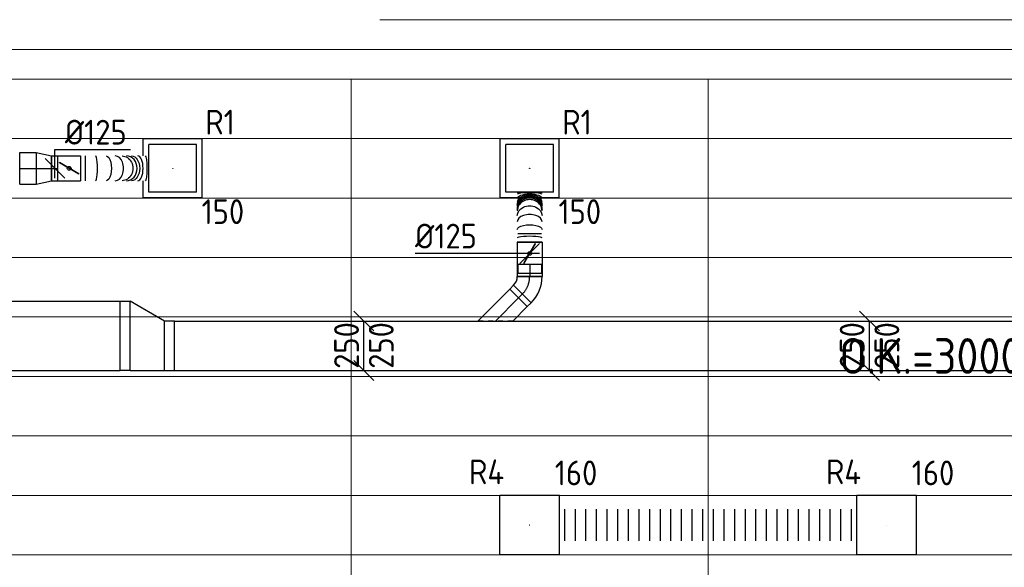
# Model space of a CAD drawing. Header units: millimetres. Extents: x -72915 to 21022, y 6278 to 52916.
# Tile 43 of 60: x -29087 to -24122, y 17985 to 20748. Entities that reach past the tile are written whole.
import ezdxf
from ezdxf.enums import TextEntityAlignment as Align

# ---------------------------------------------------------------- set-up
doc = ezdxf.new("R2010")
doc.units = ezdxf.units.MM
doc.header["$LTSCALE"] = 50
doc.linetypes.add('CENTER2', pattern=[28.575, 19.05, -3.175, 3.175, -3.175])
doc.linetypes.add('STREEPJES', pattern=[0.1, 0.05, -0.05])
for name, color, linetype in [('4plfd', 254, 'Continuous'), ('WL570---_RETOUR', 100, 'Continuous'), ('WL570---_RETOUR_HL', 1, 'Continuous'), ('WM570---_RETOUR', 2, 'Continuous'), ('WM570---_RETOUR_PR', 2, 'Continuous'), ('WM570---_TOEVOER', 2, 'Continuous')]:
    doc.layers.add(name, color=color, linetype=linetype)
doc.layers.add('WL570---_BESTAAND-MAATVOERING', color=161, linetype='Continuous', lineweight=0)
doc.styles.add('BURO-025', font='ISO96.shx', dxfattribs={"height": 125})
doc.styles.add('MAATVOERING', font='ISO')

# ---------------------------------------------------------------- blocks, each defined once
blk = doc.blocks.new('Groep-73')
at = {"color": 8, "linetype": 'Continuous', "lineweight": 13}
for p, q in [((-54820.8, 18699.1), (-22154.9, 18699.1)), ((-54820.8, 18699.1), (-22154.9, 18699.1)), ((-54820.8, 18399.1), (-22154.9, 18399.1)), ((-54820.8, 18099.1), (-22154.9, 18099.1)), ((-54820.8, 17799.1), (-22154.9, 17799.1)), ((-54820.8, 17499.1), (-22154.9, 17499.1)), ((-22154.9, 17199.1), (-54820.8, 17199.1)), ((-54820.8, 16899.1), (-22154.9, 16899.1)), ((-22154.9, 16599.1), (-54820.8, 16599.1))]:
    blk.add_line(p, q, dxfattribs=at)
blk = doc.blocks.new('Groep-79')
at = {"color": 8, "linetype": 'Continuous', "lineweight": 13}
for p, q in [((-22004.9, 19149), (-54854.9, 19149.1)), ((-22154.9, 18999.1), (-54854.9, 18999.1)), ((-29654.9, 18999.1), (-29654.9, 9183.1)), ((-27854.9, 18999.1), (-27854.9, 9740.1))]:
    blk.add_line(p, q, dxfattribs=at)
at = {"color": 8}
blk.add_blockref('Groep-73', (0, 0), dxfattribs=at)
blk = doc.blocks.new('Block plafond 1e verd')
at = {"layer": '4plfd'}
blk.add_blockref('Groep-79', (22004.9, -19149), dxfattribs=at)
blk = doc.blocks.new('*U438')
at = {"color": 0, "ltscale": 10}
for p, q in [((150, 150, -150), (-150, 150, -150)), ((-150, -150, -150), (-150, 150, -150)), ((150, -150, -150), (150, 150, -150)), ((150, -150, -150), (-150, -150, -150))]:
    blk.add_line(p, q, dxfattribs=at)
at = {"layer": 'WL570---_RETOUR_HL', "linetype": 'CENTER2'}
blk.add_circle((0, 0, -150), 0.075, dxfattribs=at)
at = {"layer": 'WL570---_RETOUR', "color": 2, "style": 'BURO-025'}
for tag in ['MC', 'Q']:
    blk.add_attdef(tag, text='', height=125, dxfattribs=at).set_placement((0, 0), align=Align.MIDDLE)
at = {"layer": 'WM570---_RETOUR_PR', "color": 2, "style": 'BURO-025'}
blk.add_attdef('POSNR', text='', height=125, dxfattribs=at).set_placement((0, 0), align=Align.MIDDLE)
blk = doc.blocks.new('*U439')
at = {"color": 0, "ltscale": 10}
for p, q in [((150, 150, -150), (-150, 150, -150)), ((-150, -150, -150), (-150, 150, -150)), ((150, -150, -150), (150, 150, -150)), ((150, -150, -150), (-150, -150, -150))]:
    blk.add_line(p, q, dxfattribs=at)
at = {"layer": 'WL570---_RETOUR_HL', "linetype": 'CENTER2'}
blk.add_circle((0, 0, -150), 0.075, dxfattribs=at)
at = {"layer": 'WL570---_RETOUR', "color": 2, "style": 'BURO-025'}
for tag in ['MC', 'Q']:
    blk.add_attdef(tag, text='', height=125, dxfattribs=at).set_placement((0, 0), align=Align.MIDDLE)
at = {"layer": 'WM570---_RETOUR_PR', "color": 2, "style": 'BURO-025'}
blk.add_attdef('POSNR', text='', height=125, dxfattribs=at).set_placement((0, 0), align=Align.MIDDLE)
blk = doc.blocks.new('*U549')
at = {"layer": 'WM570---_RETOUR', "color": 0, "ltscale": 10}
for p, q in [((50, -50), (-50, 50)), ((0, 95), (380.4, 95)), ((0, -50), (0, 95))]:
    blk.add_line(p, q, dxfattribs=at)
at = {"layer": 'WM570---_RETOUR', "color": 0, "style": 'BURO-025'}
blk.add_text('%%c125', height=125, dxfattribs=at).set_placement((50, 120))
blk = doc.blocks.new('*U413')
at = {"color": 0, "ltscale": 10}
for p, q in [((149, 149, -2500), (-149, 149, -2500)), ((-149, -149, -2500), (-149, 149, -2500)), ((149, -149, -2500), (149, 149, -2500)), ((120, 120, -2500), (-120, 120, -2500)), ((-120, -120, -2500), (-120, 120, -2500)), ((120, -120, -2500), (120, 120, -2500)), ((120, -120, -2500), (-120, -120, -2500)), ((149, -149, -2500), (-149, -149, -2500))]:
    blk.add_line(p, q, dxfattribs=at)
at = {"layer": 'WL570---_RETOUR_HL', "linetype": 'CENTER2'}
blk.add_circle((0, 0, -2500), 0.075, dxfattribs=at)
at = {"layer": 'WL570---_RETOUR', "color": 2, "style": 'BURO-025'}
for tag in ['MC', 'Q']:
    blk.add_attdef(tag, text='', height=125, dxfattribs=at).set_placement((0, 0), align=Align.MIDDLE)
at = {"layer": 'WM570---_RETOUR_PR', "color": 2, "style": 'BURO-025'}
blk.add_attdef('POSNR', text='', height=125, dxfattribs=at).set_placement((0, 0), align=Align.MIDDLE)
blk = doc.blocks.new('*U592')
at = {"color": 0, "ltscale": 10}
for p, q in [((149, 149, -2450), (-149, 149, -2450)), ((-149, 62.5, -2450), (-149, 149, -2450)), ((149, -149, -2450), (149, 149, -2450)), ((120, 120, -2450), (-120, 120, -2450)), ((-120, -120, -2450), (-120, 120, -2450)), ((120, -120, -2450), (120, 120, -2450)), ((-149, -149, -2450), (-149, -62.5, -2450)), ((120, -120, -2450), (-120, -120, -2450)), ((149, -149, -2450), (-149, -149, -2450))]:
    blk.add_line(p, q, dxfattribs=at)
at = {"layer": 'WL570---_RETOUR_HL', "linetype": 'CENTER2'}
blk.add_circle((0, 0, -2450), 0.075, dxfattribs=at)
at = {"layer": 'WL570---_RETOUR', "color": 2, "style": 'BURO-025'}
for tag in ['MC', 'Q']:
    blk.add_attdef(tag, text='', height=125, dxfattribs=at).set_placement((0, 0), align=Align.MIDDLE)
at = {"layer": 'WM570---_RETOUR_PR', "color": 2, "style": 'BURO-025'}
blk.add_attdef('POSNR', text='', height=125, dxfattribs=at).set_placement((0, 0), align=Align.MIDDLE)
blk = doc.blocks.new('*U701')
at = {"color": 0, "ltscale": 10}
for p, q in [((0, 80, -2650), (78.2, 62.5, -2650)), ((0, 80, -2650), (0, -80, -2650)), ((78.2, 62.5, -2650), (78.2, -62.5, -2650)), ((0, -80, -2650), (78.2, -62.5, -2650))]:
    blk.add_line(p, q, dxfattribs=at)
at = {"layer": 'WL570---_RETOUR_HL', "linetype": 'CENTER2'}
blk.add_line((0, 0, -2650), (78.2, 0, -2650), dxfattribs=at)
for centre in [(0, 0, -2650), (78.2, 0, -2650)]:
    blk.add_circle(centre, 0.075, dxfattribs=at)
at = {"layer": 'WM570---_RETOUR_PR', "color": 2, "style": 'BURO-025'}
blk.add_attdef('POSNR', text='', height=125, dxfattribs=at).set_placement((0, 0), align=Align.MIDDLE)
blk = doc.blocks.new('*U702')
at = {"color": 0, "ltscale": 10}
for p, q in [((0, 80, -2650), (82.6, 80, -2650)), ((0, -80, -2650), (0, 80, -2650)), ((82.6, 80, -2650), (82.6, -80, -2650)), ((0, -80, -2650), (82.6, -80, -2650))]:
    blk.add_line(p, q, dxfattribs=at)
at = {"layer": 'WL570---_RETOUR_HL', "linetype": 'CENTER2'}
blk.add_line((0, 0, -2650), (82.6, 0, -2650), dxfattribs=at)
at = {"layer": 'WM570---_RETOUR_PR', "color": 2, "style": 'BURO-025'}
blk.add_attdef('POSNR', text='', height=125, dxfattribs=at).set_placement((0, 0), align=Align.MIDDLE)
blk = doc.blocks.new('*U707')
at = {"color": 0, "ltscale": 10}
for p, q in [((0, 62.5, -2650), (32.4, 62.5, -2650)), ((0, -62.5, -2650), (0, 62.5, -2650)), ((0, -62.5, -2650), (32.4, -62.5, -2650))]:
    blk.add_line(p, q, dxfattribs=at)
at = {"layer": 'WL570---_RETOUR_HL', "linetype": 'CENTER2'}
blk.add_line((0, 0, -2650), (32.4, 0, -2650), dxfattribs=at)
at = {"layer": 'WM570---_RETOUR_PR', "color": 2, "style": 'BURO-025'}
blk.add_attdef('POSNR', text='', height=125, dxfattribs=at).set_placement((0, 0), align=Align.MIDDLE)
blk = doc.blocks.new('*U708')
at = {"ltscale": 10}
for p, q in [((-56.5, 62.5, -2650), (56.5, 62.5, -2650)), ((-56.5, -62.5, -2650), (-56.5, 62.5, -2650)), ((56.5, 62.5, -2650), (56.5, -62.5, -2650)), ((-49.4, 27.3, -2650), (-48.4, 29.1, -2650)), ((48.4, -29.1, -2650), (-49.4, 27.3, -2650)), ((49.4, -27.3, -2650), (-48.4, 29.1, -2650)), ((48.4, -29.1, -2650), (49.4, -27.3, -2650)), ((-56.5, -62.5, -2650), (56.5, -62.5, -2650))]:
    blk.add_line(p, q, dxfattribs=at)
blk.add_circle((0, 0, -2650), 9.41, dxfattribs=at)
at = {"layer": 'WL570---_RETOUR', "color": 2, "style": 'BURO-025'}
blk.add_attdef('I', text='', height=125, dxfattribs=at).set_placement((0, 0), align=Align.MIDDLE)
at = {"layer": 'WM570---_RETOUR_PR', "color": 2, "style": 'BURO-025'}
blk.add_attdef('POSNR', text='', height=125, dxfattribs=at).set_placement((0, 0), align=Align.MIDDLE)
blk = doc.blocks.new('*U709')
at = {"color": 0, "ltscale": 10}
for p, q in [((0, 62.5, -2650), (0, -62.5, -2650)), ((24.8, 62.5, -2650), (24.8, -62.5, -2650))]:
    blk.add_line(p, q, dxfattribs=at)
for centre, major_axis, ratio, start_param, end_param in [((77, 0, -2650), (0, -62.5), 0.146402, 0, 3.141593), ((175.5, 0, -2650), (0, -62.5), 0.671599, 0, 3.141593), ((232.6, 0, -2650), (0, 62.5), 0.859911, 3.141593, 6.283185), ((289.5, 0, -2650), (0, 62.5), 0.426917, 3.141593, 6.283185)]:
    blk.add_ellipse(centre, major_axis=major_axis, ratio=ratio, start_param=start_param, end_param=end_param, dxfattribs=at)
at = {"color": 0, "ltscale": 10, "extrusion": (0, 0, -1)}
for centre, major_axis, ratio, start_param, end_param in [((129.6, 0, -2650), (0, 62.5), 0.426917, 0, 3.141593), ((210.8, 0, -2650), (0, 62.5), 0.859911, 0, 3.141593), ((257.4, 0, -2650), (0, -62.5), 0.671599, 3.141593, 6.283185), ((326.4, 0, -2650), (0, -62.5), 0.146402, 3.141593, 6.283185)]:
    blk.add_ellipse(centre, major_axis=major_axis, ratio=ratio, start_param=start_param, end_param=end_param, dxfattribs=at)
at = {"layer": 'WM570---_RETOUR_PR', "color": 2, "style": 'BURO-025'}
blk.add_attdef('POSNR', text='', height=125, dxfattribs=at).set_placement((0, 0), align=Align.MIDDLE)
blk = doc.blocks.new('*U719')
at = {"layer": 'WM570---_RETOUR', "color": 0, "ltscale": 10}
for p, q in [((50, 75), (-50, 175)), ((0, -125), (0, 125)), ((50, -175), (-50, -75))]:
    blk.add_line(p, q, dxfattribs=at)
at = {"layer": 'WM570---_RETOUR', "color": 0, "style": 'BURO-025'}
for p in [(-25, -116.1), (150, -116.1), (150, -116.1)]:
    blk.add_text('250', height=125, rotation=90, dxfattribs=at).set_placement(p)
blk = doc.blocks.new('*U720')
at = {"color": 0, "ltscale": 10}
for p, q in [((0, 175, -2700), (3872.1, 175, -2700)), ((0, -175, -2700), (0, 175, -2700)), ((3872.1, -175, -2700), (3872.1, 175, -2700)), ((0, -175, -2700), (3872.1, -175, -2700))]:
    blk.add_line(p, q, dxfattribs=at)
at = {"layer": 'WM570---_RETOUR_PR', "color": 2, "style": 'BURO-025'}
blk.add_attdef('POSNR', text='', height=125, dxfattribs=at).set_placement((0, 0), align=Align.MIDDLE)
blk = doc.blocks.new('*U721')
at = {"color": 0, "ltscale": 10}
for p, q in [((-50, 175, -2700), (0, 175, -2700)), ((-50, -175, -2700), (-50, 175, -2700)), ((173.2, 75, -2700), (0, 175, -2700)), ((0, -175, -2700), (0, 175, -2700)), ((223.2, 75, -2700), (173.2, 75, -2700)), ((173.2, -175, -2700), (173.2, 75, -2700)), ((223.2, -175, -2700), (223.2, 75, -2700)), ((0, -175, -2700), (-50, -175, -2700)), ((0, -175, -2700), (173.2, -175, -2700)), ((173.2, -175, -2700), (223.2, -175, -2700))]:
    blk.add_line(p, q, dxfattribs=at)
at = {"layer": 'WM570---_RETOUR_PR', "color": 2, "style": 'BURO-025'}
blk.add_attdef('POSNR', text='', height=125, dxfattribs=at).set_placement((0, 0), align=Align.MIDDLE)
blk = doc.blocks.new('*U722')
at = {"color": 0, "ltscale": 10}
for p, q in [((-51.8, -62.5, -2700), (-51.8, 62.5, -2700)), ((80.8, 7.6, -2700), (-7.6, -80.8, -2700))]:
    blk.add_line(p, q, dxfattribs=at)
for radius in [187.6, 62.6]:
    blk.add_arc((-51.8, -125.1, -2700), radius, 45, 90, dxfattribs=at)
at = {"layer": 'WL570---_RETOUR_HL', "linetype": 'CENTER2'}
blk.add_arc((-51.8, -125.1, -2700), 125.1, 45, 90, dxfattribs=at)
at = {"layer": 'WM570---_RETOUR_PR', "color": 2, "style": 'BURO-025'}
blk.add_attdef('POSNR', text='', height=125, dxfattribs=at).set_placement((0, 0), align=Align.MIDDLE)
blk = doc.blocks.new('*U723')
at = {"color": 0, "ltscale": 10}
for p, q in [((0, 62.5, -2700), (28, 62.5, -2700)), ((0, -62.5, -2700), (0, 62.5, -2700)), ((28, 62.5, -2700), (28, -62.5, -2700)), ((0, -62.5, -2700), (28, -62.5, -2700))]:
    blk.add_line(p, q, dxfattribs=at)
at = {"layer": 'WL570---_RETOUR_HL', "linetype": 'CENTER2'}
blk.add_line((0, 0, -2700), (28, 0, -2700), dxfattribs=at)
at = {"layer": 'WM570---_RETOUR_PR', "color": 2, "style": 'BURO-025'}
blk.add_attdef('POSNR', text='', height=125, dxfattribs=at).set_placement((0, 0), align=Align.MIDDLE)
blk = doc.blocks.new('*U724')
at = {"color": 0, "ltscale": 10}
for p, q in [((0, 125, -2700), (6126.4, 125, -2700)), ((0, -125, -2700), (0, 125, -2700)), ((0, -125, -2700), (6126.4, -125, -2700))]:
    blk.add_line(p, q, dxfattribs=at)
at = {"layer": 'WM570---_RETOUR_PR', "color": 2, "style": 'BURO-025'}
blk.add_attdef('POSNR', text='', height=125, dxfattribs=at).set_placement((0, 0), align=Align.MIDDLE)
blk = doc.blocks.new('*U725')
at = {"color": 0, "ltscale": 10}
for p, q in [((0, 88.4, -2700), (160.9, -72.5, -2700)), ((0, -88.4, -2700), (72.5, -160.9, -2700)), ((160.9, -72.5, -2700), (72.5, -160.9, -2700))]:
    blk.add_line(p, q, dxfattribs=at)
at = {"color": 9, "linetype": 'STREEPJES', "ltscale": 10}
blk.add_line((0, -88.4, -2700), (0, 88.4, -2700), dxfattribs=at)
at = {"layer": 'WL570---_RETOUR_HL', "linetype": 'CENTER2'}
blk.add_line((0, 0, -2700), (116.7, -116.7, -2700), dxfattribs=at)
at = {"layer": 'WM570---_RETOUR_PR', "color": 2, "style": 'BURO-025'}
blk.add_attdef('POSNR', text='', height=125, dxfattribs=at).set_placement((0, 0), align=Align.MIDDLE)
blk = doc.blocks.new('*U726')
at = {"color": 0, "ltscale": 10}
for p, q in [((0, 62.5, -2700), (59.7, 62.5, -2700)), ((59.7, 62.5, -2700), (59.7, -62.5, -2700)), ((0, -62.5, -2700), (59.7, -62.5, -2700))]:
    blk.add_line(p, q, dxfattribs=at)
at = {"layer": 'WL570---_RETOUR_HL', "linetype": 'CENTER2'}
blk.add_line((0, 0, -2700), (59.7, 0, -2700), dxfattribs=at)
at = {"layer": 'WM570---_RETOUR_PR', "color": 2, "style": 'BURO-025'}
blk.add_attdef('POSNR', text='', height=125, dxfattribs=at).set_placement((0, 0), align=Align.MIDDLE)
blk = doc.blocks.new('*U727')
at = {"ltscale": 10}
for p, q in [((-100.8, -59.4, -2700), (-100.8, 59.4, -2700)), ((-56.5, 62.5, -2700), (56.5, 62.5, -2700)), ((-56.5, -62.5, -2700), (-56.5, 62.5, -2700)), ((56.5, 62.5, -2700), (56.5, -62.5, -2700)), ((56.5, 59.4, -2700), (100.8, 59.4, -2700)), ((100.8, 59.4, -2700), (100.8, -59.4, -2700)), ((-49.4, 27.3, -2700), (-48.4, 29.1, -2700)), ((48.4, -29.1, -2700), (-49.4, 27.3, -2700)), ((49.4, -27.3, -2700), (-48.4, 29.1, -2700)), ((48.4, -29.1, -2700), (49.4, -27.3, -2700)), ((-56.5, -62.5, -2700), (56.5, -62.5, -2700)), ((56.5, -59.4, -2700), (100.8, -59.4, -2700))]:
    blk.add_line(p, q, dxfattribs=at)
blk.add_circle((0, 0, -2700), 9.41, dxfattribs=at)
at = {"layer": 'WL570---_RETOUR', "color": 2, "style": 'BURO-025'}
blk.add_attdef('I', text='', height=125, dxfattribs=at).set_placement((0, 0), align=Align.MIDDLE)
at = {"layer": 'WM570---_RETOUR_PR', "color": 2, "style": 'BURO-025'}
blk.add_attdef('POSNR', text='', height=125, dxfattribs=at).set_placement((0, 0), align=Align.MIDDLE)
blk = doc.blocks.new('*U728')
at = {"color": 0, "ltscale": 10}
for p, q in [((0, -62.5, -2700), (0, 62.5, -2700)), ((252.8, 62.5, -2700), (252.8, -62.5, -2700))]:
    blk.add_line(p, q, dxfattribs=at)
for centre, major_axis, ratio, start_param, end_param in [((21.9, 0, -2700), (0, -62.5), 0.127147, 0, 3.141593), ((102.8, 0, -2700), (0, -62.5), 0.595792, 0, 3.141593), ((157.9, 0, -2700), (0, -62.5), 0.915195, 0, 3.141593), ((173.9, 0, -2700), (0, 62.5), 0.915195, 3.141593, 6.283185), ((201.4, 0, -2700), (0, 62.5), 0.595792, 3.141593, 6.283185), ((241.9, 0, -2700), (0, 62.5), 0.127147, 3.141593, 6.283185)]:
    blk.add_ellipse(centre, major_axis=major_axis, ratio=ratio, start_param=start_param, end_param=end_param, dxfattribs=at)
at = {"color": 0, "ltscale": 10, "extrusion": (0, 0, -1)}
for centre, major_axis, ratio, start_param, end_param in [((64.4, 0, -2700), (0, 62.5), 0.373349, 0, 3.141593), ((134.6, 0, -2700), (0, 62.5), 0.780322, 0, 3.141593), ((164.5, 0, -2700), (0, 62.5), 0.953511, 0, 3.141593), ((185.5, 0, -2700), (0, -62.5), 0.780322, 3.141593, 6.283185), ((220.6, 0, -2700), (0, -62.5), 0.373349, 3.141593, 6.283185)]:
    blk.add_ellipse(centre, major_axis=major_axis, ratio=ratio, start_param=start_param, end_param=end_param, dxfattribs=at)
at = {"layer": 'WM570---_RETOUR_PR', "color": 2, "style": 'BURO-025'}
blk.add_attdef('POSNR', text='', height=125, dxfattribs=at).set_placement((0, 0), align=Align.MIDDLE)
blk = doc.blocks.new('*U732')
at = {"layer": 'WM570---_RETOUR', "color": 0, "ltscale": 10}
for p, q in [((-50, -50), (50, 50)), ((50, 0), (-578.1, 0))]:
    blk.add_line(p, q, dxfattribs=at)
at = {"layer": 'WM570---_RETOUR', "color": 0, "style": 'BURO-025'}
blk.add_text('%%c125', height=125, dxfattribs=at).set_placement((-578.1, 25))
blk = doc.blocks.new('*U760')
at = {"color": 0, "ltscale": 10}
for p, q in [((0, 80), (0, -80)), ((26.8, 80), (26.8, -80)), ((80.4, 80), (80.4, -80)), ((133.9, 80), (133.9, -80)), ((187.5, 80), (187.5, -80)), ((241.1, 80), (241.1, -80)), ((294.6, 80), (294.6, -80)), ((348.2, 80), (348.2, -80)), ((401.8, 80), (401.8, -80)), ((455.4, 80), (455.4, -80)), ((508.9, 80), (508.9, -80)), ((562.5, 80), (562.5, -80)), ((616.1, 80), (616.1, -80)), ((669.6, 80), (669.6, -80)), ((723.2, 80), (723.2, -80)), ((776.8, 80), (776.8, -80)), ((830.4, 80), (830.4, -80)), ((883.9, 80), (883.9, -80)), ((937.5, 80), (937.5, -80)), ((991.1, 80), (991.1, -80)), ((1044.6, 80), (1044.6, -80)), ((1098.2, 80), (1098.2, -80)), ((1151.8, 80), (1151.8, -80)), ((1205.4, 80), (1205.4, -80)), ((1258.9, 80), (1258.9, -80)), ((1312.5, 80), (1312.5, -80)), ((1366.1, 80), (1366.1, -80)), ((1419.6, 80), (1419.6, -80)), ((1473.2, 80), (1473.2, -80)), ((1500, 80), (1500, -80))]:
    blk.add_line(p, q, dxfattribs=at)
at = {"layer": 'WM570---_RETOUR_PR', "color": 2, "style": 'BURO-025'}
blk.add_attdef('POSNR', text='', height=125, dxfattribs=at).set_placement((0, 0), align=Align.MIDDLE)

msp = doc.modelspace()

# ---------------------------------------------------------------- linework, layer by layer
at = {"layer": 'WL570---_BESTAAND-MAATVOERING'}
for p, q in [((-27271.4, 20748.4), (-19616.9, 20748.4)), ((-52816.7, 19548.4), (-20816.9, 19548.4))]:
    msp.add_line(p, q, dxfattribs=at)

# ---------------------------------------------------------------- block references
at = {"layer": 'WL570---_RETOUR'}
ref = msp.add_blockref('*U592', (-28315.4, 19998.4, 2450), dxfattribs=at)
ref.add_attrib('Q', '150', dxfattribs={"color": 2, "height": 125, "style": 'BURO-025'}).set_placement((-28062.5, 19779.8), align=Align.MIDDLE)
ref.add_attrib('MC', 'R1', dxfattribs={"color": 2, "height": 125, "style": 'BURO-025'}).set_placement((-28076.8, 20231.4), align=Align.MIDDLE)
ref = msp.add_blockref('*U413', (-26515.4, 19998.4, 2500), dxfattribs=at)
ref.add_attrib('Q', '150', dxfattribs={"color": 2, "height": 125, "style": 'BURO-025'}).set_placement((-26262.5, 19779.8), align=Align.MIDDLE)
ref.add_attrib('MC', 'R1', dxfattribs={"color": 2, "height": 125, "style": 'BURO-025'}).set_placement((-26276.8, 20231.4), align=Align.MIDDLE)
for name, p in [('*U702', (-29087.1, 19998.4, 2650)), ('*U701', (-29004.5, 19998.4, 2650)), ('*U707', (-28926.3, 19998.4, 2650)), ('*U708', (-28837.5, 19998.4, 2650)), ('*U709', (-28781, 19998.4, 2650)), ('*U720', (-32452.4, 19153.1, 2700)), ('*U721', (-28530.3, 19153.1, 2700)), ('*U724', (-28307.1, 19103.1, 2700))]:
    msp.add_blockref(name, p, dxfattribs=at)
for name, p, rotation in [('*U728', (-26515.4, 19625.6, 2700), 90), ('*U727', (-26515.4, 19569.1, 2700), 270), ('*U726', (-26515.4, 19512.7, 2700), 270), ('*U722', (-26515.4, 19401.2, 2700), 270), ('*U725', (-26688.4, 19228.1, 2700), 90), ('*U723', (-26552, 19364.6, 2700), 225), ('*U760', (-24865.4, 18198.4), 180)]:
    msp.add_blockref(name, p, dxfattribs=dict(at, rotation=rotation))
ref = msp.add_blockref('*U438', (-26515.4, 18198.4, 150), dxfattribs=at)
ref.add_attrib('POSNR', 'R4', dxfattribs={"layer": 'WM570---_RETOUR_PR', "color": 2, "height": 125, "style": 'BURO-025'}).set_placement((-26732.7, 18467.3), align=Align.MIDDLE)
ref.add_attrib('Q', '160', dxfattribs={"color": 2, "height": 125, "style": 'BURO-025'}).set_placement((-26281.5, 18461.7), align=Align.MIDDLE)
ref = msp.add_blockref('*U439', (-24715.4, 18198.4, 150), dxfattribs=at)
ref.add_attrib('POSNR', 'R4', dxfattribs={"layer": 'WM570---_RETOUR_PR', "color": 2, "height": 125, "style": 'BURO-025'}).set_placement((-24932.7, 18467.3), align=Align.MIDDLE)
ref.add_attrib('Q', '160', dxfattribs={"color": 2, "height": 125, "style": 'BURO-025'}).set_placement((-24481.5, 18461.7), align=Align.MIDDLE)
at = {"layer": 'WM570---_RETOUR'}
for name, p in [('*U549', (-28909.3, 19998.4, 2700)), ('*U732', (-26515.4, 19569.1, 2700)), ('*U719', (-27351.4, 19103.1, 2700)), ('*U719', (-24801.8, 19103.1, 2700))]:
    msp.add_blockref(name, p, dxfattribs=at)
at = {"layer": 'WM570---_TOEVOER'}
msp.add_blockref('Block plafond 1e verd', (-19765.4, 20598.3), dxfattribs=at)

# ---------------------------------------------------------------- texts
at = {"layer": 'WM570---_RETOUR', "style": 'MAATVOERING'}
msp.add_text('O.K.=3000+VL.', height=180, dxfattribs=at).set_placement((-24955, 18961.9))

doc.saveas('drawing.dxf')
